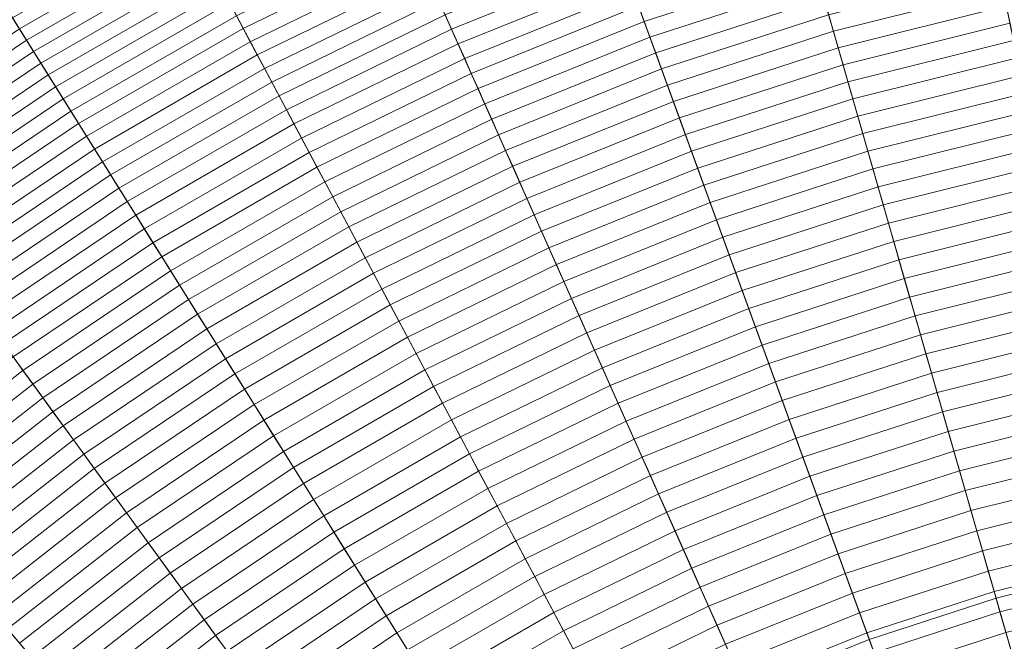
# Model space of a CAD drawing. Header units: centimetres. Extents: x -21.9 to 23.1, y -23 to 22.
# Tile 138 of 191: x -8.9 to -2.7, y 10.8 to 14.8. Entities that reach past the tile are written whole.
import ezdxf

# ---------------------------------------------------------------- set-up
doc = ezdxf.new("R2010")
doc.units = ezdxf.units.CM
doc.header["$LTSCALE"] = 2.54
doc.layers.add('Lucido design-1', color=7, linetype='Continuous')

# ---------------------------------------------------------------- blocks, each defined once
blk = doc.blocks.new('Gruppo-2-1')
at = {"color": 5, "linetype": 'Continuous', "lineweight": 9}
for points in [[(-2.5472, 21.7611, -1001.3271), (-4.0932, 21.4885, -1001.3271), (-1.933, 11.3256, -1001.3271), (-1.1012, 11.4722, -1001.3271)], [(-4.0932, 21.4885, -1001.3271), (-5.6163, 21.1088, -1001.3271), (-2.7524, 11.1213, -1001.3271), (-1.933, 11.3256, -1001.3271)], [(-0.809, 9.3927, -940.4271), (-1.4964, 9.2715, -940.4271), (-4.0127, 21.11, -940.4271), (-2.4934, 21.3779, -940.4271)], [(-2.4934, 21.3779, -1001.3271), (-4.0127, 21.11, -1001.3271), (-1.933, 11.3256, -1001.3271), (-1.1012, 11.4722, -1001.3271)], [(-0.809, 9.3927, -940.4271), (-1.4964, 9.2715, -940.4271), (-4.0127, 21.11, -940.4271), (-2.4934, 21.3779, -940.4271)], [(-5.6163, 21.1088, -1001.3271), (-7.1093, 20.6237, -1001.3271), (-3.5557, 10.8603, -1001.3271), (-2.7524, 11.1213, -1001.3271)], [(-1.4964, 9.2715, -940.4271), (-2.1736, 9.1026, -940.4271), (-5.5096, 20.7367, -940.4271), (-4.0127, 21.11, -940.4271)], [(-4.0127, 21.11, -1001.3271), (-5.5096, 20.7367, -1001.3271), (-2.7524, 11.1213, -1001.3271), (-1.933, 11.3256, -1001.3271)], [(-1.4964, 9.2715, -940.4271), (-2.1736, 9.1026, -940.4271), (-5.5096, 20.7367, -940.4271), (-4.0127, 21.11, -940.4271)], [(-1.1012, 11.4722, -1010.9271), (-1.933, 11.3256, -1010.9271), (-3.9271, 20.7072, -1010.9271), (-2.4361, 20.9701, -1010.9271)], [(-2.1736, 9.1026, -940.4271), (-2.8374, 8.8869, -940.4271), (-6.9769, 20.26, -940.4271), (-5.5096, 20.7367, -940.4271)], [(-5.5096, 20.7367, -1001.3271), (-6.9769, 20.26, -1001.3271), (-3.5557, 10.8603, -1001.3271), (-2.7524, 11.1213, -1001.3271)], [(-2.1736, 9.1026, -940.4271), (-2.8374, 8.8869, -940.4271), (-6.9769, 20.26, -940.4271), (-5.5096, 20.7367, -940.4271)], [(-1.933, 11.3256, -1010.9271), (-2.7524, 11.1213, -1010.9271), (-5.3962, 20.3409, -1010.9271), (-3.9271, 20.7072, -1010.9271)], [(-7.1093, 20.6237, -1001.3271), (-8.5647, 20.0356, -1001.3271), (-4.3388, 10.5439, -1001.3271), (-3.5557, 10.8603, -1001.3271)], [(-2.7524, 11.1213, -1010.9271), (-3.5557, 10.8603, -1010.9271), (-6.8361, 19.8731, -1010.9271), (-5.3962, 20.3409, -1010.9271)], [(-2.8374, 8.8869, -940.4271), (-3.4846, 8.6255, -940.4271), (-8.4073, 19.6821, -940.4271), (-6.9769, 20.26, -940.4271)], [(-6.9769, 20.26, -1001.3271), (-8.4073, 19.6821, -1001.3271), (-4.3388, 10.5439, -1001.3271), (-3.5557, 10.8603, -1001.3271)], [(-2.8374, 8.8869, -940.4271), (-3.4846, 8.6255, -940.4271), (-8.4073, 19.6821, -940.4271), (-6.9769, 20.26, -940.4271)], [(-8.5647, 20.0356, -1001.3271), (-9.9757, 19.3475, -1001.3271), (-5.0978, 10.1737, -1001.3271), (-4.3388, 10.5439, -1001.3271)], [(-3.5557, 10.8603, -1010.9271), (-4.3388, 10.5439, -1010.9271), (-8.2399, 19.3059, -1010.9271), (-6.8361, 19.8731, -1010.9271)], [(-3.4846, 8.6255, -940.4271), (-4.112, 8.3195, -940.4271), (-9.794, 19.0058, -940.4271), (-8.4073, 19.6821, -940.4271)], [(-8.4073, 19.6821, -1001.3271), (-9.794, 19.0058, -1001.3271), (-5.0978, 10.1737, -1001.3271), (-4.3388, 10.5439, -1001.3271)], [(-3.4846, 8.6255, -940.4271), (-4.112, 8.3195, -940.4271), (-9.794, 19.0058, -940.4271), (-8.4073, 19.6821, -940.4271)], [(-9.9757, 19.3475, -1001.3271), (-11.3351, 18.5626, -1001.3271), (-5.8293, 9.7514, -1001.3271), (-5.0978, 10.1737, -1001.3271)], [(-4.3388, 10.5439, -1010.9271), (-5.0978, 10.1737, -1010.9271), (-9.6007, 18.6422, -1010.9271), (-8.2399, 19.3059, -1010.9271)], [(-4.112, 8.3195, -940.4271), (-4.7164, 7.9705, -940.4271), (-11.13, 18.2344, -940.4271), (-9.794, 19.0058, -940.4271)], [(-9.794, 19.0058, -1001.3271), (-11.13, 18.2344, -1001.3271), (-5.8293, 9.7514, -1001.3271), (-5.0978, 10.1737, -1001.3271)], [(-4.112, 8.3195, -940.4271), (-4.7164, 7.9705, -940.4271), (-11.13, 18.2344, -940.4271), (-9.794, 19.0058, -940.4271)], [(-5.0978, 10.1737, -1010.9271), (-5.8293, 9.7514, -1010.9271), (-10.9118, 17.8852, -1010.9271), (-9.6007, 18.6422, -1010.9271)], [(-11.3351, 18.5626, -1001.3271), (-12.6365, 17.6848, -1001.3271), (-6.5294, 9.2791, -1001.3271), (-5.8293, 9.7514, -1001.3271)], [(-4.7164, 7.9705, -940.4271), (-5.2951, 7.5802, -940.4271), (-12.409, 17.3717, -940.4271), (-11.13, 18.2344, -940.4271)], [(-11.13, 18.2344, -1001.3271), (-12.409, 17.3717, -1001.3271), (-6.5294, 9.2791, -1001.3271), (-5.8293, 9.7514, -1001.3271)], [(-4.7164, 7.9705, -940.4271), (-5.2951, 7.5802, -940.4271), (-12.409, 17.3717, -940.4271), (-11.13, 18.2344, -940.4271)], [(-5.8293, 9.7514, -1010.9271), (-6.5294, 9.2791, -1010.9271), (-12.167, 17.0386, -1010.9271), (-10.9118, 17.8852, -1010.9271)], [(-12.6365, 17.6848, -1001.3271), (-13.8735, 16.7183, -1001.3271), (-7.195, 8.7591, -1001.3271), (-6.5294, 9.2791, -1001.3271)], [(-5.2951, 7.5802, -940.4271), (-5.8451, 7.1504, -940.4271), (-13.6248, 16.4219, -940.4271), (-12.409, 17.3717, -940.4271)], [(-12.409, 17.3717, -1001.3271), (-13.6248, 16.4219, -1001.3271), (-7.195, 8.7591, -1001.3271), (-6.5294, 9.2791, -1001.3271)], [(-5.2951, 7.5802, -940.4271), (-5.8451, 7.1504, -940.4271), (-13.6248, 16.4219, -940.4271), (-12.409, 17.3717, -940.4271)], [(-6.5294, 9.2791, -1010.9271), (-7.195, 8.7591, -1010.9271), (-13.3601, 16.1064, -1010.9271), (-12.167, 17.0386, -1010.9271)], [(-13.8735, 16.7183, -1001.3271), (-15.0401, 15.668, -1001.3271), (-7.8226, 8.194, -1001.3271), (-7.195, 8.7591, -1001.3271)], [(-5.8451, 7.1504, -940.4271), (-6.3638, 6.6834, -940.4271), (-14.7713, 15.3895, -940.4271), (-13.6248, 16.4219, -940.4271)], [(-13.6248, 16.4219, -1001.3271), (-14.7713, 15.3895, -1001.3271), (-7.8226, 8.194, -1001.3271), (-7.195, 8.7591, -1001.3271)], [(-5.8451, 7.1504, -940.4271), (-6.3638, 6.6834, -940.4271), (-14.7713, 15.3895, -940.4271), (-13.6248, 16.4219, -940.4271)], [(-7.195, 8.7591, -1010.9271), (-7.8226, 8.194, -1010.9271), (-14.4852, 15.0934, -1010.9271), (-13.3601, 16.1064, -1010.9271)], [(-15.0401, 15.668, -1001.3271), (-16.1306, 14.5387, -1001.3271), (-8.4093, 7.5865, -1001.3271), (-7.8226, 8.194, -1001.3271)], [(-7.8923, 15.4293, -930.2355), (-8.9836, 14.7993, -930.2355), (-8.9398, 14.7292, -930.3547), (-7.8535, 15.3564, -930.3547)], [(-6.3638, 6.6834, -940.4271), (-6.8487, 6.1813, -940.4271), (-15.8429, 14.2798, -940.4271), (-14.7713, 15.3895, -940.4271)], [(-14.7713, 15.3895, -1001.3271), (-15.8429, 14.2798, -1001.3271), (-8.4093, 7.5865, -1001.3271), (-7.8226, 8.194, -1001.3271)], [(-6.3638, 6.6834, -940.4271), (-6.8487, 6.1813, -940.4271), (-15.8429, 14.2798, -940.4271), (-14.7713, 15.3895, -940.4271)], [(-7.8535, 15.3564, -930.3547), (-8.9398, 14.7292, -930.3547), (-8.8953, 14.658, -930.4729), (-7.8141, 15.2822, -930.4729)], [(-6.4762, 15.3446, -931.1623), (-7.5649, 14.8136, -931.1623), (-7.5213, 14.7316, -931.2737), (-6.4384, 15.2598, -931.2737)], [(-7.8141, 15.2822, -930.4729), (-8.8953, 14.658, -930.4729), (-8.8501, 14.5857, -930.5903), (-7.7741, 15.207, -930.5903)], [(-6.4384, 15.2598, -931.2737), (-7.5213, 14.7316, -931.2737), (-7.4772, 14.6485, -931.3841), (-6.4001, 15.1738, -931.3841)], [(-5.1562, 15.2578, -931.8149), (-6.2422, 14.819, -931.8149), (-6.2015, 14.7276, -931.9199), (-5.122, 15.1637, -931.9199)], [(-3.9302, 15.2284, -932.2283), (-5.017, 14.8753, -932.2283), (-4.9813, 14.777, -932.3287), (-3.9013, 15.1279, -932.3287)], [(-7.7741, 15.207, -930.5903), (-8.8501, 14.5857, -930.5903), (-8.8042, 14.5123, -930.7066), (-7.7335, 15.1305, -930.7066)], [(-6.4001, 15.1738, -931.3841), (-7.4772, 14.6485, -931.3841), (-7.4324, 14.5644, -931.4934), (-6.3614, 15.0868, -931.4934)], [(-5.122, 15.1637, -931.9199), (-6.2015, 14.7276, -931.9199), (-6.1603, 14.6351, -932.0238), (-5.0874, 15.0686, -932.0238)], [(-7.7335, 15.1305, -930.7066), (-8.8042, 14.5123, -930.7066), (-8.7577, 14.4378, -930.822), (-7.6922, 15.053, -930.822)], [(-3.9013, 15.1279, -932.3287), (-4.9813, 14.777, -932.3287), (-4.9451, 14.6777, -932.428), (-3.8722, 15.0263, -932.428)], [(-7.8226, 8.194, -1010.9271), (-8.4093, 7.5865, -1010.9271), (-15.537, 14.0043, -1010.9271), (-14.4852, 15.0934, -1010.9271)], [(-7.6922, 15.053, -930.822), (-8.7577, 14.4378, -930.822), (-8.7105, 14.3623, -930.9365), (-7.6504, 14.9743, -930.9365)], [(-6.3614, 15.0868, -931.4934), (-7.4324, 14.5644, -931.4934), (-7.3871, 14.4792, -931.6017), (-6.3221, 14.9986, -931.6017)], [(-5.0874, 15.0686, -932.0238), (-6.1603, 14.6351, -932.0238), (-6.1187, 14.5416, -932.1265), (-5.0524, 14.9724, -932.1265)], [(-2.733, 15.0892, -932.623), (-3.813, 14.8199, -932.623), (-3.783, 14.7152, -932.7187), (-2.7103, 14.9827, -932.7187)], [(-7.6504, 14.9743, -930.9365), (-8.7105, 14.3623, -930.9365), (-8.6626, 14.2856, -931.0499), (-7.608, 14.8945, -931.0499)], [(-6.3221, 14.9986, -931.6017), (-7.3871, 14.4792, -931.6017), (-7.3413, 14.3929, -931.7088), (-6.2824, 14.9094, -931.7088)], [(-5.0524, 14.9724, -932.1265), (-6.1187, 14.5416, -932.1265), (-6.0766, 14.4472, -932.2283), (-5.017, 14.8753, -932.2283)], [(-3.8722, 15.0263, -932.428), (-4.9451, 14.6777, -932.428), (-4.9086, 14.5773, -932.5261), (-3.8428, 14.9236, -932.5261)], [(-2.7103, 14.9827, -932.7187), (-3.783, 14.7152, -932.7187), (-3.7527, 14.6095, -932.8132), (-2.6874, 14.8751, -932.8132)], [(-6.2824, 14.9094, -931.7088), (-7.3413, 14.3929, -931.7088), (-7.2948, 14.3056, -931.8149), (-6.2422, 14.819, -931.8149)], [(-3.8428, 14.9236, -932.5261), (-4.9086, 14.5773, -932.5261), (-4.8717, 14.476, -932.623), (-3.813, 14.8199, -932.623)], [(-7.608, 14.8945, -931.0499), (-8.6626, 14.2856, -931.0499), (-8.614, 14.2079, -931.1623), (-7.5649, 14.8136, -931.1623)], [(-5.017, 14.8753, -932.2283), (-6.0766, 14.4472, -932.2283), (-6.0341, 14.3516, -932.3287), (-4.9813, 14.777, -932.3287)], [(-2.6874, 14.8751, -932.8132), (-3.7527, 14.6095, -932.8132), (-3.7221, 14.5027, -932.9065), (-2.6643, 14.7665, -932.9065)], [(-7.5649, 14.8136, -931.1623), (-8.614, 14.2079, -931.1623), (-8.5648, 14.1292, -931.2737), (-7.5213, 14.7316, -931.2737)], [(-6.2422, 14.819, -931.8149), (-7.2948, 14.3056, -931.8149), (-7.2479, 14.2172, -931.9199), (-6.2015, 14.7276, -931.9199)], [(-3.813, 14.8199, -932.623), (-4.8717, 14.476, -932.623), (-4.8344, 14.3736, -932.7187), (-3.783, 14.7152, -932.7187)], [(-8.9398, 14.7292, -930.3547), (-9.9796, 14.0278, -930.3547), (-9.9303, 13.9599, -930.4729), (-8.8953, 14.658, -930.4729)], [(-7.5213, 14.7316, -931.2737), (-8.5648, 14.1292, -931.2737), (-8.5149, 14.0494, -931.3841), (-7.4772, 14.6485, -931.3841)], [(-6.2015, 14.7276, -931.9199), (-7.2479, 14.2172, -931.9199), (-7.2003, 14.1279, -932.0238), (-6.1603, 14.6351, -932.0238)], [(-4.9813, 14.777, -932.3287), (-6.0341, 14.3516, -932.3287), (-5.9911, 14.2551, -932.428), (-4.9451, 14.6777, -932.428)], [(-2.6643, 14.7665, -932.9065), (-3.7221, 14.5027, -932.9065), (-3.6912, 14.395, -932.9985), (-2.6411, 14.6568, -932.9985)], [(-8.8953, 14.658, -930.4729), (-9.9303, 13.9599, -930.4729), (-9.8801, 13.8909, -930.5903), (-8.8501, 14.5857, -930.5903)], [(-4.9451, 14.6777, -932.428), (-5.9911, 14.2551, -932.428), (-5.9476, 14.1575, -932.5261), (-4.9086, 14.5773, -932.5261)], [(-3.783, 14.7152, -932.7187), (-4.8344, 14.3736, -932.7187), (-4.7968, 14.2702, -932.8132), (-3.7527, 14.6095, -932.8132)], [(-7.4772, 14.6485, -931.3841), (-8.5149, 14.0494, -931.3841), (-8.4644, 13.9686, -931.4934), (-7.4324, 14.5644, -931.4934)], [(-6.1603, 14.6351, -932.0238), (-7.2003, 14.1279, -932.0238), (-7.1523, 14.0375, -932.1265), (-6.1187, 14.5416, -932.1265)], [(-3.7527, 14.6095, -932.8132), (-4.7968, 14.2702, -932.8132), (-4.7588, 14.1659, -932.9065), (-3.7221, 14.5027, -932.9065)], [(-2.6411, 14.6568, -932.9985), (-3.6912, 14.395, -932.9985), (-3.66, 14.2863, -933.0893), (-2.6175, 14.5462, -933.0893)], [(-16.1306, 14.5387, -1001.3271), (-17.1396, 13.3362, -1001.3271), (-8.9522, 6.9395, -1001.3271), (-8.4093, 7.5865, -1001.3271)], [(-8.8501, 14.5857, -930.5903), (-9.8801, 13.8909, -930.5903), (-9.8293, 13.8209, -930.7066), (-8.8042, 14.5123, -930.7066)], [(-7.4324, 14.5644, -931.4934), (-8.4644, 13.9686, -931.4934), (-8.4133, 13.8867, -931.6017), (-7.3871, 14.4792, -931.6017)], [(-6.1187, 14.5416, -932.1265), (-7.1523, 14.0375, -932.1265), (-7.1038, 13.9462, -932.2283), (-6.0766, 14.4472, -932.2283)], [(-4.9086, 14.5773, -932.5261), (-5.9476, 14.1575, -932.5261), (-5.9038, 14.059, -932.623), (-4.8717, 14.476, -932.623)], [(-2.6175, 14.5462, -933.0893), (-3.66, 14.2863, -933.0893), (-3.6286, 14.1767, -933.1788), (-2.5938, 14.4347, -933.1788)], [(-8.8042, 14.5123, -930.7066), (-9.8293, 13.8209, -930.7066), (-9.7776, 13.7499, -930.822), (-8.7577, 14.4378, -930.822)], [(-7.3871, 14.4792, -931.6017), (-8.4133, 13.8867, -931.6017), (-8.3615, 13.8039, -931.7088), (-7.3413, 14.3929, -931.7088)], [(-4.8717, 14.476, -932.623), (-5.9038, 14.059, -932.623), (-5.8595, 13.9594, -932.7187), (-4.8344, 14.3736, -932.7187)], [(-3.7221, 14.5027, -932.9065), (-4.7588, 14.1659, -932.9065), (-4.7205, 14.0606, -932.9985), (-3.6912, 14.395, -932.9985)], [(-8.7577, 14.4378, -930.822), (-9.7776, 13.7499, -930.822), (-9.7253, 13.6778, -930.9365), (-8.7105, 14.3623, -930.9365)], [(-6.0766, 14.4472, -932.2283), (-7.1038, 13.9462, -932.2283), (-7.0546, 13.8539, -932.3287), (-6.0341, 14.3516, -932.3287)], [(-2.5938, 14.4347, -933.1788), (-3.6286, 14.1767, -933.1788), (-3.5969, 14.0661, -933.2671), (-2.5699, 14.3221, -933.2671)], [(-8.7105, 14.3623, -930.9365), (-9.7253, 13.6778, -930.9365), (-9.6721, 13.6047, -931.0499), (-8.6626, 14.2856, -931.0499)], [(-7.3413, 14.3929, -931.7088), (-8.3615, 13.8039, -931.7088), (-8.3091, 13.72, -931.8149), (-7.2948, 14.3056, -931.8149)], [(-6.0341, 14.3516, -932.3287), (-7.0546, 13.8539, -932.3287), (-7.005, 13.7605, -932.428), (-5.9911, 14.2551, -932.428)], [(-4.8344, 14.3736, -932.7187), (-5.8595, 13.9594, -932.7187), (-5.8147, 13.859, -932.8132), (-4.7968, 14.2702, -932.8132)], [(-3.6912, 14.395, -932.9985), (-4.7205, 14.0606, -932.9985), (-4.6818, 13.9543, -933.0893), (-3.66, 14.2863, -933.0893)], [(-8.6626, 14.2856, -931.0499), (-9.6721, 13.6047, -931.0499), (-9.6183, 13.5305, -931.1623), (-8.614, 14.2079, -931.1623)], [(-7.2948, 14.3056, -931.8149), (-8.3091, 13.72, -931.8149), (-8.2561, 13.6351, -931.9199), (-7.2479, 14.2172, -931.9199)], [(-3.66, 14.2863, -933.0893), (-4.6818, 13.9543, -933.0893), (-4.6428, 13.8471, -933.1788), (-3.6286, 14.1767, -933.1788)], [(-2.5699, 14.3221, -933.2671), (-3.5969, 14.0661, -933.2671), (-3.5649, 13.9545, -933.3541), (-2.5458, 14.2086, -933.3541)], [(-6.8487, 6.1813, -940.4271), (-7.2973, 5.6466, -940.4271), (-16.8346, 13.098, -940.4271), (-15.8429, 14.2798, -940.4271)], [(-15.8429, 14.2798, -1001.3271), (-16.8346, 13.098, -1001.3271), (-8.9522, 6.9395, -1001.3271), (-8.4093, 7.5865, -1001.3271)], [(-6.8487, 6.1813, -940.4271), (-7.2973, 5.6466, -940.4271), (-16.8346, 13.098, -940.4271), (-15.8429, 14.2798, -940.4271)], [(-5.9911, 14.2551, -932.428), (-7.005, 13.7605, -932.428), (-6.9549, 13.6663, -932.5261), (-5.9476, 14.1575, -932.5261)], [(-4.7968, 14.2702, -932.8132), (-5.8147, 13.859, -932.8132), (-5.7695, 13.7575, -932.9065), (-4.7588, 14.1659, -932.9065)], [(-8.614, 14.2079, -931.1623), (-9.6183, 13.5305, -931.1623), (-9.5637, 13.4554, -931.2737), (-8.5648, 14.1292, -931.2737)], [(-7.2479, 14.2172, -931.9199), (-8.2561, 13.6351, -931.9199), (-8.2025, 13.5493, -932.0238), (-7.2003, 14.1279, -932.0238)], [(-4.7588, 14.1659, -932.9065), (-5.7695, 13.7575, -932.9065), (-5.724, 13.6551, -932.9985), (-4.7205, 14.0606, -932.9985)], [(-3.6286, 14.1767, -933.1788), (-4.6428, 13.8471, -933.1788), (-4.6035, 13.739, -933.2671), (-3.5969, 14.0661, -933.2671)], [(-2.5458, 14.2086, -933.3541), (-3.5649, 13.9545, -933.3541), (-3.5326, 13.8421, -933.4398), (-2.5215, 14.0942, -933.4398)], [(-8.5648, 14.1292, -931.2737), (-9.5637, 13.4554, -931.2737), (-9.5084, 13.3793, -931.3841), (-8.5149, 14.0494, -931.3841)], [(-7.2003, 14.1279, -932.0238), (-8.2025, 13.5493, -932.0238), (-8.1482, 13.4625, -932.1265), (-7.1523, 14.0375, -932.1265)], [(-5.9476, 14.1575, -932.5261), (-6.9549, 13.6663, -932.5261), (-6.9042, 13.571, -932.623), (-5.9038, 14.059, -932.623)], [(-8.5149, 14.0494, -931.3841), (-9.5084, 13.3793, -931.3841), (-9.4524, 13.3022, -931.4934), (-8.4644, 13.9686, -931.4934)], [(-7.1523, 14.0375, -932.1265), (-8.1482, 13.4625, -932.1265), (-8.0934, 13.3748, -932.2283), (-7.1038, 13.9462, -932.2283)], [(-5.9038, 14.059, -932.623), (-6.9042, 13.571, -932.623), (-6.8531, 13.4748, -932.7187), (-5.8595, 13.9594, -932.7187)], [(-4.7205, 14.0606, -932.9985), (-5.724, 13.6551, -932.9985), (-5.678, 13.5518, -933.0893), (-4.6818, 13.9543, -933.0893)], [(-3.5969, 14.0661, -933.2671), (-4.6035, 13.739, -933.2671), (-4.5638, 13.63, -933.3541), (-3.5649, 13.9545, -933.3541)], [(-2.5215, 14.0942, -933.4398), (-3.5326, 13.8421, -933.4398), (-3.5001, 13.7287, -933.5242), (-2.4969, 13.9788, -933.5242)], [(-8.4093, 7.5865, -1010.9271), (-8.9522, 6.9395, -1010.9271), (-16.5102, 12.8445, -1010.9271), (-15.537, 14.0043, -1010.9271)], [(-2.4969, 13.9788, -933.5242), (-3.5001, 13.7287, -933.5242), (-3.4674, 13.6145, -933.6073), (-2.4722, 13.8626, -933.6073)], [(-8.4644, 13.9686, -931.4934), (-9.4524, 13.3022, -931.4934), (-9.3956, 13.2241, -931.6017), (-8.4133, 13.8867, -931.6017)], [(-7.1038, 13.9462, -932.2283), (-8.0934, 13.3748, -932.2283), (-8.038, 13.2861, -932.3287), (-7.0546, 13.8539, -932.3287)], [(-5.8595, 13.9594, -932.7187), (-6.8531, 13.4748, -932.7187), (-6.8015, 13.3777, -932.8132), (-5.8147, 13.859, -932.8132)], [(-4.6818, 13.9543, -933.0893), (-5.678, 13.5518, -933.0893), (-5.6316, 13.4476, -933.1788), (-4.6428, 13.8471, -933.1788)], [(-3.5649, 13.9545, -933.3541), (-4.5638, 13.63, -933.3541), (-4.5238, 13.52, -933.4398), (-3.5326, 13.8421, -933.4398)], [(-8.4133, 13.8867, -931.6017), (-9.3956, 13.2241, -931.6017), (-9.3382, 13.1451, -931.7088), (-8.3615, 13.8039, -931.7088)], [(-7.0546, 13.8539, -932.3287), (-8.038, 13.2861, -932.3287), (-7.982, 13.1965, -932.428), (-7.005, 13.7605, -932.428)], [(-5.8147, 13.859, -932.8132), (-6.8015, 13.3777, -932.8132), (-6.7493, 13.2797, -932.9065), (-5.7695, 13.7575, -932.9065)], [(-4.6428, 13.8471, -933.1788), (-5.6316, 13.4476, -933.1788), (-5.5848, 13.3425, -933.2671), (-4.6035, 13.739, -933.2671)], [(-2.4722, 13.8626, -933.6073), (-3.4674, 13.6145, -933.6073), (-3.4343, 13.4993, -933.689), (-2.4473, 13.7454, -933.689)], [(-8.3615, 13.8039, -931.7088), (-9.3382, 13.1451, -931.7088), (-9.2801, 13.0651, -931.8149), (-8.3091, 13.72, -931.8149)], [(-3.5326, 13.8421, -933.4398), (-4.5238, 13.52, -933.4398), (-4.4834, 13.4092, -933.5242), (-3.5001, 13.7287, -933.5242)], [(-7.005, 13.7605, -932.428), (-7.982, 13.1965, -932.428), (-7.9254, 13.1059, -932.5261), (-6.9549, 13.6663, -932.5261)], [(-5.7695, 13.7575, -932.9065), (-6.7493, 13.2797, -932.9065), (-6.6967, 13.1807, -932.9985), (-5.724, 13.6551, -932.9985)], [(-4.6035, 13.739, -933.2671), (-5.5848, 13.3425, -933.2671), (-5.5376, 13.2365, -933.3541), (-4.5638, 13.63, -933.3541)], [(-3.5001, 13.7287, -933.5242), (-4.4834, 13.4092, -933.5242), (-4.4428, 13.2975, -933.6073), (-3.4674, 13.6145, -933.6073)], [(-2.4473, 13.7454, -933.689), (-3.4343, 13.4993, -933.689), (-3.4011, 13.3833, -933.7694), (-2.4222, 13.6274, -933.7694)], [(-8.3091, 13.72, -931.8149), (-9.2801, 13.0651, -931.8149), (-9.2213, 12.9841, -931.9199), (-8.2561, 13.6351, -931.9199)], [(-6.9549, 13.6663, -932.5261), (-7.9254, 13.1059, -932.5261), (-7.8682, 13.0144, -932.623), (-6.9042, 13.571, -932.623)], [(-8.2561, 13.6351, -931.9199), (-9.2213, 12.9841, -931.9199), (-9.1618, 12.9022, -932.0238), (-8.2025, 13.5493, -932.0238)], [(-5.724, 13.6551, -932.9985), (-6.6967, 13.1807, -932.9985), (-6.6436, 13.0809, -933.0893), (-5.678, 13.5518, -933.0893)], [(-4.5638, 13.63, -933.3541), (-5.5376, 13.2365, -933.3541), (-5.49, 13.1296, -933.4398), (-4.5238, 13.52, -933.4398)], [(-3.4674, 13.6145, -933.6073), (-4.4428, 13.2975, -933.6073), (-4.4018, 13.185, -933.689), (-3.4343, 13.4993, -933.689)], [(-2.4222, 13.6274, -933.7694), (-3.4011, 13.3833, -933.7694), (-3.3676, 13.2665, -933.8485), (-2.397, 13.5085, -933.8485)], [(-8.2025, 13.5493, -932.0238), (-9.1618, 12.9022, -932.0238), (-9.1016, 12.8194, -932.1265), (-8.1482, 13.4625, -932.1265)], [(-6.9042, 13.571, -932.623), (-7.8682, 13.0144, -932.623), (-7.8105, 12.922, -932.7187), (-6.8531, 13.4748, -932.7187)], [(-5.678, 13.5518, -933.0893), (-6.6436, 13.0809, -933.0893), (-6.5901, 12.9801, -933.1788), (-5.6316, 13.4476, -933.1788)], [(-6.8531, 13.4748, -932.7187), (-7.8105, 12.922, -932.7187), (-7.7522, 12.8288, -932.8132), (-6.8015, 13.3777, -932.8132)], [(-4.5238, 13.52, -933.4398), (-5.49, 13.1296, -933.4398), (-5.442, 13.0219, -933.5242), (-4.4834, 13.4092, -933.5242)], [(-3.4343, 13.4993, -933.689), (-4.4018, 13.185, -933.689), (-4.3605, 13.0716, -933.7694), (-3.4011, 13.3833, -933.7694)], [(-2.397, 13.5085, -933.8485), (-3.3676, 13.2665, -933.8485), (-3.3338, 13.1488, -933.9263), (-2.3715, 13.3887, -933.9263)], [(-8.1482, 13.4625, -932.1265), (-9.1016, 12.8194, -932.1265), (-9.0409, 12.7358, -932.2283), (-8.0934, 13.3748, -932.2283)], [(-5.6316, 13.4476, -933.1788), (-6.5901, 12.9801, -933.1788), (-6.5361, 12.8786, -933.2671), (-5.5848, 13.3425, -933.2671)], [(-8.0934, 13.3748, -932.2283), (-9.0409, 12.7358, -932.2283), (-8.9794, 12.6512, -932.3287), (-8.038, 13.2861, -932.3287)], [(-6.8015, 13.3777, -932.8132), (-7.7522, 12.8288, -932.8132), (-7.6934, 12.7346, -932.9065), (-6.7493, 13.2797, -932.9065)], [(-4.4834, 13.4092, -933.5242), (-5.442, 13.0219, -933.5242), (-5.3937, 12.9133, -933.6073), (-4.4428, 13.2975, -933.6073)], [(-3.4011, 13.3833, -933.7694), (-4.3605, 13.0716, -933.7694), (-4.319, 12.9574, -933.8485), (-3.3676, 13.2665, -933.8485)], [(-2.3715, 13.3887, -933.9263), (-3.3338, 13.1488, -933.9263), (-3.2999, 13.0303, -934.0026), (-2.3459, 13.2682, -934.0026)], [(-8.038, 13.2861, -932.3287), (-8.9794, 12.6512, -932.3287), (-8.9173, 12.5657, -932.428), (-7.982, 13.1965, -932.428)], [(-5.5848, 13.3425, -933.2671), (-6.5361, 12.8786, -933.2671), (-6.4816, 12.7761, -933.3541), (-5.5376, 13.2365, -933.3541)], [(-4.4428, 13.2975, -933.6073), (-5.3937, 12.9133, -933.6073), (-5.345, 12.8039, -933.689), (-4.4018, 13.185, -933.689)], [(-6.7493, 13.2797, -932.9065), (-7.6934, 12.7346, -932.9065), (-7.634, 12.6396, -932.9985), (-6.6967, 13.1807, -932.9985)], [(-5.5376, 13.2365, -933.3541), (-6.4816, 12.7761, -933.3541), (-6.4267, 12.6728, -933.4398), (-5.49, 13.1296, -933.4398)], [(-3.3676, 13.2665, -933.8485), (-4.319, 12.9574, -933.8485), (-4.2771, 12.8423, -933.9263), (-3.3338, 13.1488, -933.9263)], [(-2.3459, 13.2682, -934.0026), (-3.2999, 13.0303, -934.0026), (-3.2656, 12.911, -934.0776), (-2.3201, 13.1468, -934.0776)], [(-7.982, 13.1965, -932.428), (-8.9173, 12.5657, -932.428), (-8.8545, 12.4793, -932.5261), (-7.9254, 13.1059, -932.5261)], [(-6.6967, 13.1807, -932.9985), (-7.634, 12.6396, -932.9985), (-7.5741, 12.5437, -933.0893), (-6.6436, 13.0809, -933.0893)], [(-4.4018, 13.185, -933.689), (-5.345, 12.8039, -933.689), (-5.2959, 12.6937, -933.7694), (-4.3605, 13.0716, -933.7694)], [(-7.9254, 13.1059, -932.5261), (-8.8545, 12.4793, -932.5261), (-8.7911, 12.392, -932.623), (-7.8682, 13.0144, -932.623)], [(-5.49, 13.1296, -933.4398), (-6.4267, 12.6728, -933.4398), (-6.3713, 12.5687, -933.5242), (-5.442, 13.0219, -933.5242)], [(-3.3338, 13.1488, -933.9263), (-4.2771, 12.8423, -933.9263), (-4.2349, 12.7265, -934.0026), (-3.2999, 13.0303, -934.0026)], [(-2.3201, 13.1468, -934.0776), (-3.2656, 12.911, -934.0776), (-3.2312, 12.7909, -934.1512), (-2.2941, 13.0246, -934.1512)], [(-7.2973, 5.6466, -940.4271), (-7.7076, 5.0819, -940.4271), (-17.7414, 11.8498, -940.4271), (-16.8346, 13.098, -940.4271)], [(-7.2973, 5.6466, -940.4271), (-7.7076, 5.0819, -940.4271), (-17.7414, 11.8498, -940.4271), (-16.8346, 13.098, -940.4271)], [(-6.6436, 13.0809, -933.0893), (-7.5741, 12.5437, -933.0893), (-7.5136, 12.4469, -933.1788), (-6.5901, 12.9801, -933.1788)], [(-4.3605, 13.0716, -933.7694), (-5.2959, 12.6937, -933.7694), (-5.2465, 12.5826, -933.8485), (-4.319, 12.9574, -933.8485)], [(-7.8682, 13.0144, -932.623), (-8.7911, 12.392, -932.623), (-8.727, 12.3038, -932.7187), (-7.8105, 12.922, -932.7187)], [(-6.5901, 12.9801, -933.1788), (-7.5136, 12.4469, -933.1788), (-7.4527, 12.3494, -933.2671), (-6.5361, 12.8786, -933.2671)], [(-5.442, 13.0219, -933.5242), (-6.3713, 12.5687, -933.5242), (-6.3155, 12.4637, -933.6073), (-5.3937, 12.9133, -933.6073)], [(-3.2999, 13.0303, -934.0026), (-4.2349, 12.7265, -934.0026), (-4.1925, 12.6099, -934.0776), (-3.2656, 12.911, -934.0776)], [(-2.2941, 13.0246, -934.1512), (-3.2312, 12.7909, -934.1512), (-3.1966, 12.67, -934.2235), (-2.268, 12.9016, -934.2235)], [(-7.8105, 12.922, -932.7187), (-8.727, 12.3038, -932.7187), (-8.6624, 12.2149, -932.8132), (-7.7522, 12.8288, -932.8132)], [(-5.3937, 12.9133, -933.6073), (-6.3155, 12.4637, -933.6073), (-6.2593, 12.358, -933.689), (-5.345, 12.8039, -933.689)], [(-4.319, 12.9574, -933.8485), (-5.2465, 12.5826, -933.8485), (-5.1967, 12.4708, -933.9263), (-4.2771, 12.8423, -933.9263)], [(-6.5361, 12.8786, -933.2671), (-7.4527, 12.3494, -933.2671), (-7.3912, 12.251, -933.3541), (-6.4816, 12.7761, -933.3541)], [(-3.2656, 12.911, -934.0776), (-4.1925, 12.6099, -934.0776), (-4.1497, 12.4925, -934.1512), (-3.2312, 12.7909, -934.1512)], [(-2.268, 12.9016, -934.2235), (-3.1966, 12.67, -934.2235), (-3.1617, 12.5484, -934.2943), (-2.2416, 12.7778, -934.2943)], [(-7.7522, 12.8288, -932.8132), (-8.6624, 12.2149, -932.8132), (-8.5971, 12.125, -932.9065), (-7.6934, 12.7346, -932.9065)], [(-5.345, 12.8039, -933.689), (-6.2593, 12.358, -933.689), (-6.2026, 12.2514, -933.7694), (-5.2959, 12.6937, -933.7694)], [(-4.2771, 12.8423, -933.9263), (-5.1967, 12.4708, -933.9263), (-5.1465, 12.3582, -934.0026), (-4.2349, 12.7265, -934.0026)], [(-3.2312, 12.7909, -934.1512), (-4.1497, 12.4925, -934.1512), (-4.1067, 12.3743, -934.2235), (-3.1966, 12.67, -934.2235)], [(-7.6934, 12.7346, -932.9065), (-8.5971, 12.125, -932.9065), (-8.5313, 12.0344, -932.9985), (-7.634, 12.6396, -932.9985)], [(-6.4816, 12.7761, -933.3541), (-7.3912, 12.251, -933.3541), (-7.3292, 12.1517, -933.4398), (-6.4267, 12.6728, -933.4398)], [(-4.2349, 12.7265, -934.0026), (-5.1465, 12.3582, -934.0026), (-5.096, 12.2448, -934.0776), (-4.1925, 12.6099, -934.0776)], [(-2.2416, 12.7778, -934.2943), (-3.1617, 12.5484, -934.2943), (-3.1266, 12.426, -934.3637), (-2.2152, 12.6533, -934.3637)], [(-6.4267, 12.6728, -933.4398), (-7.3292, 12.1517, -933.4398), (-7.2667, 12.0517, -933.5242), (-6.3713, 12.5687, -933.5242)], [(-5.2959, 12.6937, -933.7694), (-6.2026, 12.2514, -933.7694), (-6.1456, 12.1441, -933.8485), (-5.2465, 12.5826, -933.8485)], [(-3.1966, 12.67, -934.2235), (-4.1067, 12.3743, -934.2235), (-4.0635, 12.2554, -934.2943), (-3.1617, 12.5484, -934.2943)], [(-8.9794, 12.6512, -932.3287), (-9.8742, 11.9521, -932.3287), (-9.8062, 11.8711, -932.428), (-8.9173, 12.5657, -932.428)], [(-7.634, 12.6396, -932.9985), (-8.5313, 12.0344, -932.9985), (-8.4648, 11.9429, -933.0893), (-7.5741, 12.5437, -933.0893)], [(-4.1925, 12.6099, -934.0776), (-5.096, 12.2448, -934.0776), (-5.0452, 12.1307, -934.1512), (-4.1497, 12.4925, -934.1512)], [(-2.2152, 12.6533, -934.3637), (-3.1266, 12.426, -934.3637), (-3.0913, 12.3029, -934.4318), (-2.1885, 12.528, -934.4318)], [(-8.9173, 12.5657, -932.428), (-9.8062, 11.8711, -932.428), (-9.7376, 11.7893, -932.5261), (-8.8545, 12.4793, -932.5261)], [(-7.5741, 12.5437, -933.0893), (-8.4648, 11.9429, -933.0893), (-8.3977, 11.8506, -933.1788), (-7.5136, 12.4469, -933.1788)], [(-6.3713, 12.5687, -933.5242), (-7.2667, 12.0517, -933.5242), (-7.2037, 11.9509, -933.6073), (-6.3155, 12.4637, -933.6073)], [(-5.2465, 12.5826, -933.8485), (-6.1456, 12.1441, -933.8485), (-6.0881, 12.036, -933.9263), (-5.1967, 12.4708, -933.9263)], [(-3.1617, 12.5484, -934.2943), (-4.0635, 12.2554, -934.2943), (-4.0199, 12.1358, -934.3637), (-3.1266, 12.426, -934.3637)], [(-8.8545, 12.4793, -932.5261), (-9.7376, 11.7893, -932.5261), (-9.6682, 11.7067, -932.623), (-8.7911, 12.392, -932.623)], [(-4.1497, 12.4925, -934.1512), (-5.0452, 12.1307, -934.1512), (-4.9941, 12.0158, -934.2235), (-4.1067, 12.3743, -934.2235)], [(-2.1885, 12.528, -934.4318), (-3.0913, 12.3029, -934.4318), (-3.0558, 12.1791, -934.4984), (-2.1618, 12.402, -934.4984)], [(-7.5136, 12.4469, -933.1788), (-8.3977, 11.8506, -933.1788), (-8.3301, 11.7575, -933.2671), (-7.4527, 12.3494, -933.2671)], [(-6.3155, 12.4637, -933.6073), (-7.2037, 11.9509, -933.6073), (-7.1402, 11.8494, -933.689), (-6.2593, 12.358, -933.689)], [(-5.1967, 12.4708, -933.9263), (-6.0881, 12.036, -933.9263), (-6.0302, 11.9272, -934.0026), (-5.1465, 12.3582, -934.0026)], [(-3.1266, 12.426, -934.3637), (-4.0199, 12.1358, -934.3637), (-3.9761, 12.0154, -934.4318), (-3.0913, 12.3029, -934.4318)], [(-8.7911, 12.392, -932.623), (-9.6682, 11.7067, -932.623), (-9.5982, 11.6232, -932.7187), (-8.727, 12.3038, -932.7187)], [(-6.2593, 12.358, -933.689), (-7.1402, 11.8494, -933.689), (-7.0763, 11.747, -933.7694), (-6.2026, 12.2514, -933.7694)], [(-5.1465, 12.3582, -934.0026), (-6.0302, 11.9272, -934.0026), (-5.9719, 11.8176, -934.0776), (-5.096, 12.2448, -934.0776)], [(-4.1067, 12.3743, -934.2235), (-4.9941, 12.0158, -934.2235), (-4.9426, 11.9002, -934.2943), (-4.0635, 12.2554, -934.2943)], [(-2.1618, 12.402, -934.4984), (-3.0558, 12.1791, -934.4984), (-3.0201, 12.0545, -934.5635), (-2.1348, 12.2753, -934.5635)], [(-8.727, 12.3038, -932.7187), (-9.5982, 11.6232, -932.7187), (-9.5275, 11.5389, -932.8132), (-8.6624, 12.2149, -932.8132)], [(-7.4527, 12.3494, -933.2671), (-8.3301, 11.7575, -933.2671), (-8.2619, 11.6636, -933.3541), (-7.3912, 12.251, -933.3541)], [(-3.0913, 12.3029, -934.4318), (-3.9761, 12.0154, -934.4318), (-3.9321, 11.8944, -934.4984), (-3.0558, 12.1791, -934.4984)], [(-7.3912, 12.251, -933.3541), (-8.2619, 11.6636, -933.3541), (-8.1931, 11.569, -933.4398), (-7.3292, 12.1517, -933.4398)], [(-6.2026, 12.2514, -933.7694), (-7.0763, 11.747, -933.7694), (-7.0119, 11.644, -933.8485), (-6.1456, 12.1441, -933.8485)], [(-5.096, 12.2448, -934.0776), (-5.9719, 11.8176, -934.0776), (-5.9133, 11.7073, -934.1512), (-5.0452, 12.1307, -934.1512)], [(-4.0635, 12.2554, -934.2943), (-4.9426, 11.9002, -934.2943), (-4.8908, 11.7839, -934.3637), (-4.0199, 12.1358, -934.3637)], [(-2.1348, 12.2753, -934.5635), (-3.0201, 12.0545, -934.5635), (-2.9842, 11.9293, -934.6272), (-2.1077, 12.1478, -934.6272)], [(-8.6624, 12.2149, -932.8132), (-9.5275, 11.5389, -932.8132), (-9.4561, 11.4539, -932.9065), (-8.5971, 12.125, -932.9065)], [(-3.0558, 12.1791, -934.4984), (-3.9321, 11.8944, -934.4984), (-3.8877, 11.7726, -934.5635), (-3.0201, 12.0545, -934.5635)], [(-8.5971, 12.125, -932.9065), (-9.4561, 11.4539, -932.9065), (-9.3841, 11.368, -932.9985), (-8.5313, 12.0344, -932.9985)], [(-7.3292, 12.1517, -933.4398), (-8.1931, 11.569, -933.4398), (-8.1238, 11.4736, -933.5242), (-7.2667, 12.0517, -933.5242)], [(-6.1456, 12.1441, -933.8485), (-7.0119, 11.644, -933.8485), (-6.947, 11.5401, -933.9263), (-6.0881, 12.036, -933.9263)], [(-5.0452, 12.1307, -934.1512), (-5.9133, 11.7073, -934.1512), (-5.8542, 11.5963, -934.2235), (-4.9941, 12.0158, -934.2235)], [(-4.0199, 12.1358, -934.3637), (-4.8908, 11.7839, -934.3637), (-4.8387, 11.6669, -934.4318), (-3.9761, 12.0154, -934.4318)], [(-2.1077, 12.1478, -934.6272), (-2.9842, 11.9293, -934.6272), (-2.9481, 11.8034, -934.6895), (-2.0805, 12.0197, -934.6895)], [(-7.2667, 12.0517, -933.5242), (-8.1238, 11.4736, -933.5242), (-8.054, 11.3774, -933.6073), (-7.2037, 11.9509, -933.6073)], [(-3.0201, 12.0545, -934.5635), (-3.8877, 11.7726, -934.5635), (-3.8432, 11.6502, -934.6272), (-2.9842, 11.9293, -934.6272)], [(-8.5313, 12.0344, -932.9985), (-9.3841, 11.368, -932.9985), (-9.3114, 11.2814, -933.0893), (-8.4648, 11.9429, -933.0893)], [(-6.0881, 12.036, -933.9263), (-6.947, 11.5401, -933.9263), (-6.8817, 11.4356, -934.0026), (-6.0302, 11.9272, -934.0026)], [(-4.9941, 12.0158, -934.2235), (-5.8542, 11.5963, -934.2235), (-5.7948, 11.4845, -934.2943), (-4.9426, 11.9002, -934.2943)], [(-3.9761, 12.0154, -934.4318), (-4.8387, 11.6669, -934.4318), (-4.7863, 11.5492, -934.4984), (-3.9321, 11.8944, -934.4984)], [(-2.0805, 12.0197, -934.6895), (-2.9481, 11.8034, -934.6895), (-2.9118, 11.6769, -934.7503), (-2.0531, 11.891, -934.7503)], [(-8.4648, 11.9429, -933.0893), (-9.3114, 11.2814, -933.0893), (-9.2381, 11.194, -933.1788), (-8.3977, 11.8506, -933.1788)], [(-7.2037, 11.9509, -933.6073), (-8.054, 11.3774, -933.6073), (-7.9836, 11.2805, -933.689), (-7.1402, 11.8494, -933.689)], [(-6.0302, 11.9272, -934.0026), (-6.8817, 11.4356, -934.0026), (-6.8159, 11.3303, -934.0776), (-5.9719, 11.8176, -934.0776)], [(-2.9842, 11.9293, -934.6272), (-3.8432, 11.6502, -934.6272), (-3.7984, 11.5271, -934.6895), (-2.9481, 11.8034, -934.6895)], [(-4.9426, 11.9002, -934.2943), (-5.7948, 11.4845, -934.2943), (-5.7351, 11.3721, -934.3637), (-4.8908, 11.7839, -934.3637)], [(-3.9321, 11.8944, -934.4984), (-4.7863, 11.5492, -934.4984), (-4.7336, 11.4309, -934.5635), (-3.8877, 11.7726, -934.5635)], [(-2.0531, 11.891, -934.7503), (-2.9118, 11.6769, -934.7503), (-2.8753, 11.5497, -934.8097), (-2.0256, 11.7616, -934.8097)], [(-7.7076, 5.0819, -940.4271), (-8.0775, 4.49, -940.4271), (-18.559, 10.5415, -940.4271), (-17.7414, 11.8498, -940.4271)], [(-7.7076, 5.0819, -940.4271), (-8.0775, 4.49, -940.4271), (-18.559, 10.5415, -940.4271), (-17.7414, 11.8498, -940.4271)], [(-8.3977, 11.8506, -933.1788), (-9.2381, 11.194, -933.1788), (-9.1641, 11.1059, -933.2671), (-8.3301, 11.7575, -933.2671)], [(-7.1402, 11.8494, -933.689), (-7.9836, 11.2805, -933.689), (-7.9126, 11.1829, -933.7694), (-7.0763, 11.747, -933.7694)], [(-5.9719, 11.8176, -934.0776), (-6.8159, 11.3303, -934.0776), (-6.7497, 11.2244, -934.1512), (-5.9133, 11.7073, -934.1512)], [(-2.9481, 11.8034, -934.6895), (-3.7984, 11.5271, -934.6895), (-3.7534, 11.4034, -934.7503), (-2.9118, 11.6769, -934.7503)], [(-8.3301, 11.7575, -933.2671), (-9.1641, 11.1059, -933.2671), (-9.0895, 11.017, -933.3541), (-8.2619, 11.6636, -933.3541)], [(-7.0763, 11.747, -933.7694), (-7.9126, 11.1829, -933.7694), (-7.8412, 11.0846, -933.8485), (-7.0119, 11.644, -933.8485)], [(-4.8908, 11.7839, -934.3637), (-5.7351, 11.3721, -934.3637), (-5.6749, 11.259, -934.4318), (-4.8387, 11.6669, -934.4318)], [(-3.8877, 11.7726, -934.5635), (-4.7336, 11.4309, -934.5635), (-4.6807, 11.3118, -934.6272), (-3.8432, 11.6502, -934.6272)], [(-2.0256, 11.7616, -934.8097), (-2.8753, 11.5497, -934.8097), (-2.8387, 11.4219, -934.8676), (-1.998, 11.6315, -934.8676)], [(-5.9133, 11.7073, -934.1512), (-6.7497, 11.2244, -934.1512), (-6.6831, 11.1177, -934.2235), (-5.8542, 11.5963, -934.2235)], [(-4.8387, 11.6669, -934.4318), (-5.6749, 11.259, -934.4318), (-5.6145, 11.1453, -934.4984), (-4.7863, 11.5492, -934.4984)], [(-2.9118, 11.6769, -934.7503), (-3.7534, 11.4034, -934.7503), (-3.7081, 11.2791, -934.8097), (-2.8753, 11.5497, -934.8097)], [(-8.2619, 11.6636, -933.3541), (-9.0895, 11.017, -933.3541), (-9.0143, 10.9274, -933.4398), (-8.1931, 11.569, -933.4398)], [(-7.0119, 11.644, -933.8485), (-7.8412, 11.0846, -933.8485), (-7.7692, 10.9855, -933.9263), (-6.947, 11.5401, -933.9263)], [(-3.8432, 11.6502, -934.6272), (-4.6807, 11.3118, -934.6272), (-4.6274, 11.1922, -934.6895), (-3.7984, 11.5271, -934.6895)], [(-1.998, 11.6315, -934.8676), (-2.8387, 11.4219, -934.8676), (-2.8018, 11.2935, -934.924), (-1.9702, 11.5008, -934.924)], [(-8.1931, 11.569, -933.4398), (-9.0143, 10.9274, -933.4398), (-8.9385, 10.8371, -933.5242), (-8.1238, 11.4736, -933.5242)], [(-6.947, 11.5401, -933.9263), (-7.7692, 10.9855, -933.9263), (-7.6968, 10.8858, -934.0026), (-6.8817, 11.4356, -934.0026)], [(-5.8542, 11.5963, -934.2235), (-6.6831, 11.1177, -934.2235), (-6.616, 11.0104, -934.2943), (-5.7948, 11.4845, -934.2943)], [(-4.7863, 11.5492, -934.4984), (-5.6145, 11.1453, -934.4984), (-5.5536, 11.0309, -934.5635), (-4.7336, 11.4309, -934.5635)], [(-2.8753, 11.5497, -934.8097), (-3.7081, 11.2791, -934.8097), (-3.6626, 11.1542, -934.8676), (-2.8387, 11.4219, -934.8676)], [(-5.7948, 11.4845, -934.2943), (-6.616, 11.0104, -934.2943), (-6.5485, 10.9025, -934.3637), (-5.7351, 11.3721, -934.3637)], [(-3.7984, 11.5271, -934.6895), (-4.6274, 11.1922, -934.6895), (-4.5739, 11.0719, -934.7503), (-3.7534, 11.4034, -934.7503)], [(-1.9702, 11.5008, -934.924), (-2.8018, 11.2935, -934.924), (-2.7648, 11.1645, -934.9789), (-1.9423, 11.3695, -934.9789)], [(-8.1238, 11.4736, -933.5242), (-8.9385, 10.8371, -933.5242), (-8.8621, 10.746, -933.6073), (-8.054, 11.3774, -933.6073)], [(-6.8817, 11.4356, -934.0026), (-7.6968, 10.8858, -934.0026), (-7.6238, 10.7854, -934.0776), (-6.8159, 11.3303, -934.0776)], [(-4.7336, 11.4309, -934.5635), (-5.5536, 11.0309, -934.5635), (-5.4925, 10.9159, -934.6272), (-4.6807, 11.3118, -934.6272)], [(-2.8387, 11.4219, -934.8676), (-3.6626, 11.1542, -934.8676), (-3.617, 11.0286, -934.924), (-2.8018, 11.2935, -934.924)], [(-8.054, 11.3774, -933.6073), (-8.8621, 10.746, -933.6073), (-8.7852, 10.6543, -933.689), (-7.9836, 11.2805, -933.689)], [(-5.7351, 11.3721, -934.3637), (-6.5485, 10.9025, -934.3637), (-6.4807, 10.7939, -934.4318), (-5.6749, 11.259, -934.4318)], [(-3.7534, 11.4034, -934.7503), (-4.5739, 11.0719, -934.7503), (-4.52, 10.9511, -934.8097), (-3.7081, 11.2791, -934.8097)], [(-1.9423, 11.3695, -934.9789), (-2.7648, 11.1645, -934.9789), (-2.7277, 11.0349, -935.0324), (-1.9143, 11.2377, -935.0324)], [(-6.8159, 11.3303, -934.0776), (-7.6238, 10.7854, -934.0776), (-7.5504, 10.6843, -934.1512), (-6.7497, 11.2244, -934.1512)], [(-4.6807, 11.3118, -934.6272), (-5.4925, 10.9159, -934.6272), (-5.431, 10.8003, -934.6895), (-4.6274, 11.1922, -934.6895)], [(-2.8018, 11.2935, -934.924), (-3.617, 11.0286, -934.924), (-3.5711, 10.9025, -934.9789), (-2.7648, 11.1645, -934.9789)], [(-1.933, 11.3256, -1001.3271), (-2.7524, 11.1213, -1001.3271), (-2.7524, 11.1213, -1010.9271), (-1.933, 11.3256, -1010.9271)], [(-1.933, 11.3256, -1003.3271), (-2.7524, 11.1213, -1003.3271), (-2.1736, 9.1026, -1003.3271), (-1.4964, 9.2715, -1003.3271)], [(-1.933, 11.3256, -1001.3271), (-2.7524, 11.1213, -1001.3271), (-2.7524, 11.1213, -1003.3271), (-1.933, 11.3256, -1003.3271)], [(-7.9836, 11.2805, -933.689), (-8.7852, 10.6543, -933.689), (-8.7076, 10.5618, -933.7694), (-7.9126, 11.1829, -933.7694)], [(-5.6749, 11.259, -934.4318), (-6.4807, 10.7939, -934.4318), (-6.4124, 10.6846, -934.4984), (-5.6145, 11.1453, -934.4984)], [(-3.7081, 11.2791, -934.8097), (-4.52, 10.9511, -934.8097), (-4.466, 10.8296, -934.8676), (-3.6626, 11.1542, -934.8676)], [(-1.9143, 11.2377, -935.0324), (-2.7277, 11.0349, -935.0324), (-2.6904, 10.9047, -935.0843), (-1.8861, 11.1053, -935.0843)], [(-7.9126, 11.1829, -933.7694), (-8.7076, 10.5618, -933.7694), (-8.6295, 10.4687, -933.8485), (-7.8412, 11.0846, -933.8485)], [(-6.7497, 11.2244, -934.1512), (-7.5504, 10.6843, -934.1512), (-7.4765, 10.5826, -934.2235), (-6.6831, 11.1177, -934.2235)], [(-4.6274, 11.1922, -934.6895), (-5.431, 10.8003, -934.6895), (-5.3692, 10.684, -934.7503), (-4.5739, 11.0719, -934.7503)], [(-6.6831, 11.1177, -934.2235), (-7.4765, 10.5826, -934.2235), (-7.4021, 10.4802, -934.2943), (-6.616, 11.0104, -934.2943)], [(-5.6145, 11.1453, -934.4984), (-6.4124, 10.6846, -934.4984), (-6.3438, 10.5747, -934.5635), (-5.5536, 11.0309, -934.5635)], [(-3.6626, 11.1542, -934.8676), (-4.466, 10.8296, -934.8676), (-4.4116, 10.7076, -934.924), (-3.617, 11.0286, -934.924)], [(-2.7648, 11.1645, -934.9789), (-3.5711, 10.9025, -934.9789), (-3.5249, 10.7758, -935.0324), (-2.7277, 11.0349, -935.0324)], [(-2.7524, 11.1213, -1001.3271), (-3.5557, 10.8603, -1001.3271), (-3.5557, 10.8603, -1010.9271), (-2.7524, 11.1213, -1010.9271)], [(-2.7524, 11.1213, -1003.3271), (-3.5557, 10.8603, -1003.3271), (-2.8374, 8.8869, -1003.3271), (-2.1736, 9.1026, -1003.3271)], [(-2.7524, 11.1213, -1001.3271), (-3.5557, 10.8603, -1001.3271), (-3.5557, 10.8603, -1003.3271), (-2.7524, 11.1213, -1003.3271)], [(-7.8412, 11.0846, -933.8485), (-8.6295, 10.4687, -933.8485), (-8.5508, 10.3749, -933.9263), (-7.7692, 10.9855, -933.9263)], [(-4.5739, 11.0719, -934.7503), (-5.3692, 10.684, -934.7503), (-5.3071, 10.5672, -934.8097), (-4.52, 10.9511, -934.8097)], [(-7.7692, 10.9855, -933.9263), (-8.5508, 10.3749, -933.9263), (-8.4715, 10.2805, -934.0026), (-7.6968, 10.8858, -934.0026)], [(-6.616, 11.0104, -934.2943), (-7.4021, 10.4802, -934.2943), (-7.3273, 10.3772, -934.3637), (-6.5485, 10.9025, -934.3637)], [(-5.5536, 11.0309, -934.5635), (-6.3438, 10.5747, -934.5635), (-6.2747, 10.4643, -934.6272), (-5.4925, 10.9159, -934.6272)], [(-3.617, 11.0286, -934.924), (-4.4116, 10.7076, -934.924), (-4.357, 10.585, -934.9789), (-3.5711, 10.9025, -934.9789)], [(-2.7277, 11.0349, -935.0324), (-3.5249, 10.7758, -935.0324), (-3.4786, 10.6486, -935.0843), (-2.6904, 10.9047, -935.0843)], [(-5.4925, 10.9159, -934.6272), (-6.2747, 10.4643, -934.6272), (-6.2053, 10.3532, -934.6895), (-5.431, 10.8003, -934.6895)], [(-4.52, 10.9511, -934.8097), (-5.3071, 10.5672, -934.8097), (-5.2447, 10.4498, -934.8676), (-4.466, 10.8296, -934.8676)], [(-7.6968, 10.8858, -934.0026), (-8.4715, 10.2805, -934.0026), (-8.3918, 10.1854, -934.0776), (-7.6238, 10.7854, -934.0776)], [(-6.5485, 10.9025, -934.3637), (-7.3273, 10.3772, -934.3637), (-7.252, 10.2736, -934.4318), (-6.4807, 10.7939, -934.4318)], [(-3.5711, 10.9025, -934.9789), (-4.357, 10.585, -934.9789), (-4.3022, 10.4618, -935.0324), (-3.5249, 10.7758, -935.0324)], [(-3.5557, 10.8603, -1001.3271), (-4.3388, 10.5439, -1001.3271), (-4.3388, 10.5439, -1010.9271), (-3.5557, 10.8603, -1010.9271)], [(-3.5557, 10.8603, -1003.3271), (-4.3388, 10.5439, -1003.3271), (-3.4846, 8.6255, -1003.3271), (-2.8374, 8.8869, -1003.3271)], [(-3.5557, 10.8603, -1001.3271), (-4.3388, 10.5439, -1001.3271), (-4.3388, 10.5439, -1003.3271), (-3.5557, 10.8603, -1003.3271)], [(-2.6904, 10.9047, -935.0843), (-3.4786, 10.6486, -935.0843), (-3.4321, 10.5208, -935.1347), (-2.6529, 10.774, -935.1347)]]:
    blk.add_3dface(points, dxfattribs=at)

msp = doc.modelspace()

# ---------------------------------------------------------------- block references
at = {"layer": 'Lucido design-1', "color": 5, "true_color": 0x0000ff}
msp.add_blockref('Gruppo-2-1', (0, 0), dxfattribs=at)

doc.saveas('drawing.dxf')
